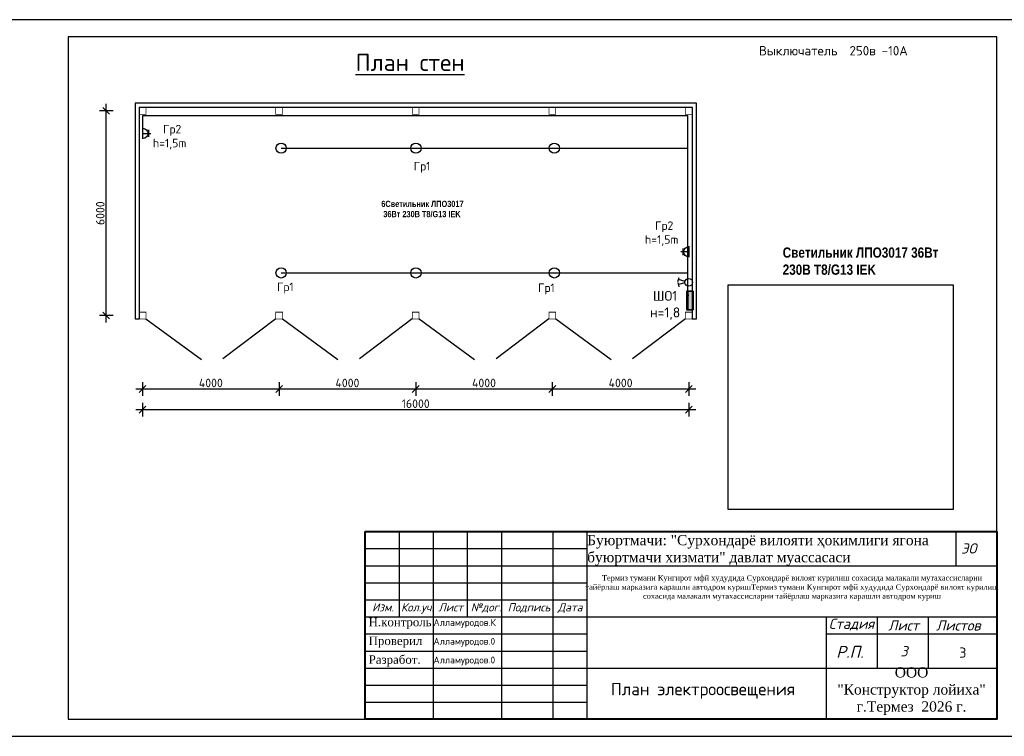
# Model space of a CAD drawing. Header units: millimetres. Extents: x -228268 to 1513407, y -439898 to -137408.
# Tile 32 of 128: x 43848 to 72684, y -227689 to -206689. Entities that reach past the tile are written whole.
import ezdxf

# ---------------------------------------------------------------- set-up
doc = ezdxf.new("R2010")
doc.units = ezdxf.units.MM
doc.layers.add('.', color=7, linetype='Continuous', lineweight=15)
doc.layers.add('Рамка (Sheet frame)', color=7, linetype='Continuous', lineweight=30)
for name, color, linetype in [('7.Гр11', 7, 'Continuous'), ('Слой2', 7, 'Continuous'), ('Штамп опасные', 7, 'Continuous')]:
    doc.layers.add(name, color=color, linetype=linetype)
doc.styles.add('ISOCPEUR', font='isocpeur.ttf', dxfattribs={"height": 5})
doc.styles.add('OOO-Kazar', font='isocpeur.ttf')
doc.styles.get("Standard").update_dxf_attribs({"font": 'isocpeur.ttf'})
doc.styles.add('Standard 1', font='isocpeur.ttf', dxfattribs={"height": 300})
doc.styles.add('V@ler@Live', font='isocpeur.ttf')
doc.styles.add('ViTEXT', font='isocpeur.ttf')
doc.styles.add('Бристоль', font='isocpeui.ttf')
doc.dimstyles.new('1-100', dxfattribs={"dimtxt": 250, "dimasz": 200, "dimexe": 200, "dimexo": 500, "dimgap": 50, "dimtad": 1, "dimdec": 0, "dimdsep": 46, "dimtxsty": 'ViTEXT', "dimblk": 'OBLIQUE', "dimcen": 250, "dimdle": 200, "dimclrd": 256, "dimclre": 256, "dimclrt": 256, "dimadec": 0, "dimazin": 0, "dimtfac": 1, "dimtdec": 0, "dimtmove": 1, "dimatfit": 3, "dimldrblk": 'OBLIQUE', "dimfxl": 200, "dimfxlon": 1, "dimtolj": 1, "dimlwd": -1, "dimlwe": -1, "dimarcsym": 0})
picture_1 = doc.add_image_def('image1.jpg', size_in_pixel=(800, 800))

# ---------------------------------------------------------------- blocks, each defined once
blk = doc.blocks.new('_Oblique')
at = {"color": 0, "linetype": 'ByBlock', "lineweight": -2}
blk.add_line((-0.5, -0.5), (0.5, 0.5), dxfattribs=at)
blk = doc.blocks.new('*D513')
at = {"transparency": 16777216}
for p, q in [((46383, -215560), (46383, -209160)), ((46583, -209360), (46183, -209360)), ((46583, -215360), (46183, -215360))]:
    blk.add_line(p, q, dxfattribs=at)
at = {"layer": 'Defpoints', "color": 0, "transparency": 16777216}
for p in [(46383, -209360), (47346, -209360), (47346, -215360)]:
    blk.add_point(p, dxfattribs=at)
at = {"transparency": 16777216, "xscale": 200, "yscale": 200, "zscale": 200}
for p, rotation in [((46383, -209360), 90), ((46383, -215360), 270)]:
    blk.add_blockref('_Oblique', p, dxfattribs=dict(at, rotation=rotation))
at = {"transparency": 16777216, "insert": (46208, -212360), "char_height": 250, "attachment_point": 5, "rotation": 90, "style": 'ViTEXT'}
blk.add_mtext('\\A1;6000', dxfattribs=at)
blk = doc.blocks.new('*D514')
at = {"transparency": 16777216}
for p, q in [((47446, -217917), (47446, -218317)), ((63446, -217917), (63446, -218317)), ((47246, -218117), (63646, -218117))]:
    blk.add_line(p, q, dxfattribs=at)
at = {"layer": 'Defpoints', "color": 0, "transparency": 16777216}
for p in [(47446, -215460), (63446, -215460), (63446, -218117)]:
    blk.add_point(p, dxfattribs=at)
at = {"transparency": 16777216, "xscale": 200, "yscale": 200, "zscale": 200, "rotation": 180}
blk.add_blockref('_Oblique', (47446, -218117), dxfattribs=at)
at = {"transparency": 16777216, "xscale": 200, "yscale": 200, "zscale": 200}
blk.add_blockref('_Oblique', (63446, -218117), dxfattribs=at)
at = {"transparency": 16777216, "insert": (55446, -217942), "char_height": 250, "attachment_point": 5, "style": 'ViTEXT'}
blk.add_mtext('\\A1;16000', dxfattribs=at)
blk = doc.blocks.new('*D519')
at = {"transparency": 16777216}
for p, q in [((47446, -217310), (47446, -217710)), ((51446, -217310), (51446, -217710)), ((47246, -217510), (51646, -217510))]:
    blk.add_line(p, q, dxfattribs=at)
at = {"layer": 'Defpoints', "color": 0, "transparency": 16777216}
for p in [(47446, -215460), (51446, -215460), (51446, -217510)]:
    blk.add_point(p, dxfattribs=at)
at = {"transparency": 16777216, "xscale": 200, "yscale": 200, "zscale": 200, "rotation": 180}
blk.add_blockref('_Oblique', (47446, -217510), dxfattribs=at)
at = {"transparency": 16777216, "xscale": 200, "yscale": 200, "zscale": 200}
blk.add_blockref('_Oblique', (51446, -217510), dxfattribs=at)
at = {"transparency": 16777216, "insert": (49446, -217335), "char_height": 250, "attachment_point": 5, "style": 'ViTEXT'}
blk.add_mtext('\\A1;4000', dxfattribs=at)
blk = doc.blocks.new('*D520')
at = {"transparency": 16777216}
for p, q in [((51446, -217310), (51446, -217710)), ((55446, -217310), (55446, -217710)), ((51246, -217510), (55646, -217510))]:
    blk.add_line(p, q, dxfattribs=at)
at = {"layer": 'Defpoints', "color": 0, "transparency": 16777216}
for p in [(51446, -215460), (55446, -215460), (55446, -217510)]:
    blk.add_point(p, dxfattribs=at)
at = {"transparency": 16777216, "xscale": 200, "yscale": 200, "zscale": 200, "rotation": 180}
blk.add_blockref('_Oblique', (51446, -217510), dxfattribs=at)
at = {"transparency": 16777216, "xscale": 200, "yscale": 200, "zscale": 200}
blk.add_blockref('_Oblique', (55446, -217510), dxfattribs=at)
at = {"transparency": 16777216, "insert": (53446, -217335), "char_height": 250, "attachment_point": 5, "style": 'ViTEXT'}
blk.add_mtext('\\A1;4000', dxfattribs=at)
blk = doc.blocks.new('*D521')
at = {"transparency": 16777216}
for p, q in [((55446, -217310), (55446, -217710)), ((59446, -217310), (59446, -217710)), ((55246, -217510), (59646, -217510))]:
    blk.add_line(p, q, dxfattribs=at)
at = {"layer": 'Defpoints', "color": 0, "transparency": 16777216}
for p in [(55446, -215460), (59446, -215460), (59446, -217510)]:
    blk.add_point(p, dxfattribs=at)
at = {"transparency": 16777216, "xscale": 200, "yscale": 200, "zscale": 200, "rotation": 180}
blk.add_blockref('_Oblique', (55446, -217510), dxfattribs=at)
at = {"transparency": 16777216, "xscale": 200, "yscale": 200, "zscale": 200}
blk.add_blockref('_Oblique', (59446, -217510), dxfattribs=at)
at = {"transparency": 16777216, "insert": (57446, -217335), "char_height": 250, "attachment_point": 5, "style": 'ViTEXT'}
blk.add_mtext('\\A1;4000', dxfattribs=at)
blk = doc.blocks.new('*D522')
at = {"transparency": 16777216}
for p, q in [((59446, -217310), (59446, -217710)), ((63446, -217310), (63446, -217710)), ((59246, -217510), (63646, -217510))]:
    blk.add_line(p, q, dxfattribs=at)
at = {"layer": 'Defpoints', "color": 0, "transparency": 16777216}
for p in [(59446, -215460), (63446, -215460), (63446, -217510)]:
    blk.add_point(p, dxfattribs=at)
at = {"transparency": 16777216, "xscale": 200, "yscale": 200, "zscale": 200, "rotation": 180}
blk.add_blockref('_Oblique', (59446, -217510), dxfattribs=at)
at = {"transparency": 16777216, "xscale": 200, "yscale": 200, "zscale": 200}
blk.add_blockref('_Oblique', (63446, -217510), dxfattribs=at)
at = {"transparency": 16777216, "insert": (61446, -217335), "char_height": 250, "attachment_point": 5, "style": 'ViTEXT'}
blk.add_mtext('\\A1;4000', dxfattribs=at)
blk = doc.blocks.new('*U290')
at = {"lineweight": 30}
for points in [[(-317, 22), (-279, 146)], [(-108, 26), (-298, 84)], [(-318, -1), (-288, -128)], [(-109, -18), (-303, -65)]]:
    blk.add_lwpolyline(points, dxfattribs=at)
blk.add_circle((0, 0), 111, dxfattribs=at)
blk = doc.blocks.new('*U289')
at = {"layer": '7.Гр11', "linetype": 'Continuous', "lineweight": 30}
for points in [[(111, 159), (111, -159)], [(287, 100), (287, -100)], [(111, 0), (339, 0)]]:
    blk.add_lwpolyline(points, dxfattribs=at)
blk.add_arc((111, 0), 149, 270, 90, dxfattribs=at)
blk = doc.blocks.new('*U288')
at = {"layer": '7.Гр11', "linetype": 'Continuous', "lineweight": 30}
for points in [[(-111, 0), (-339, 0)], [(-287, -100), (-287, 100)], [(-111, -159), (-111, 159)]]:
    blk.add_lwpolyline(points, dxfattribs=at)
blk.add_arc((-111, 0), 149, 90, 270, dxfattribs=at)

msp = doc.modelspace()

# ---------------------------------------------------------------- hatches: boundary and pattern name
at = {"layer": '.'}
h = msp.add_hatch(color=0, dxfattribs=at)
h.dxf.hatch_style = 1
h.paths.add_polyline_path([(63575.6, -214644.8), (63421.2, -214644.8), (63421.2, -215191.8), (63575.6, -215191.8)])

# ---------------------------------------------------------------- linework, layer by layer
at = {"color": 7, "linetype": 'Continuous'}
for p, q in [((53967.2, -221689.3), (72467.2, -221689.3)), ((53967.2, -227189.3), (53967.2, -221689.3)), ((54967.2, -224189.3), (54967.2, -221689.3)), ((55967.2, -227189.3), (55967.2, -221689.3)), ((56967.2, -224189.3), (56967.2, -221689.3)), ((57967.2, -227189.3), (57967.2, -221689.3)), ((59467.2, -227189.3), (59467.2, -221689.3)), ((60467.2, -227189.3), (60467.2, -221689.3)), ((60467.2, -222689.3), (72467.2, -222689.3)), ((53967.2, -223689.3), (60467.2, -223689.3)), ((53967.2, -224189.3), (60467.2, -224189.3)), ((60467.2, -224189.3), (72467.2, -224189.3)), ((67467.2, -224189.3), (67467.2, -227189.3)), ((68967.2, -225689.3), (68967.2, -224189.3)), ((70461.3, -225689.3), (70461.3, -224189.3)), ((67467.2, -224689.3), (72467.2, -224689.3)), ((60467.2, -225689.3), (72467.2, -225689.3))]:
    msp.add_line(p, q, dxfattribs=at)
at = {"color": 7, "ltscale": 2}
msp.add_line((71267.2, -221689.3), (71267.2, -222689.3), dxfattribs=at)
at = {"color": 0, "linetype": 'Continuous', "lineweight": -2}
msp.add_lwpolyline([(43267.2, -206689.3), (43267.2, -227689.3), (72967.2, -227689.3), (72967.2, -206689.3), (43267.2, -206689.3)], dxfattribs=at)
at = {"color": 0, "linetype": 'Continuous', "lineweight": 30}
msp.add_lwpolyline([(45267.2, -207189.3), (45267.2, -227189.3), (72467.2, -227189.3), (72467.2, -207189.3), (45267.2, -207189.3)], dxfattribs=at)
for points in [[(63672.7, -215460.3), (63672.7, -209140.3), (47226.1, -209140.3), (47226.1, -215460.3)], [(63552.7, -215460.3), (63552.7, -209260.3), (47346.1, -209260.3), (47346.1, -215460.3)], [(47226.1, -215460.3), (47346.1, -215460.3)], [(47546.1, -215460.3), (49168.6, -216647.9)], [(51346.1, -215460.3), (49797.9, -216631.9)], [(51546.1, -215460.3), (53168.6, -216647.9)], [(55346.1, -215460.3), (53797.9, -216631.9)], [(55546.1, -215460.3), (57168.6, -216647.9)], [(59346.1, -215460.3), (57797.9, -216631.9)], [(59546.1, -215460.3), (61168.6, -216647.9)], [(59546.1, -215460.3), (61168.6, -216647.9)], [(63346.1, -215460.3), (61797.9, -216631.9)], [(63346.1, -215460.3), (61797.9, -216631.9)], [(63546.1, -215460.3), (63672.7, -215460.3)]]:
    msp.add_lwpolyline(points)
at = {"color": 1, "const_width": 20}
for points in [[(47346.1, -209460.3), (47546.1, -209460.3), (47546.1, -209260.3), (47346.1, -209260.3)], [(51346.1, -209460.3), (51546.1, -209460.3), (51546.1, -209260.3), (51346.1, -209260.3)], [(55346.1, -209460.3), (55546.1, -209460.3), (55546.1, -209260.3), (55346.1, -209260.3)], [(59346.1, -209460.3), (59546.1, -209460.3), (59546.1, -209260.3), (59346.1, -209260.3)], [(63346.1, -209460.3), (63546.1, -209460.3), (63546.1, -209260.3), (63346.1, -209260.3)], [(47346.1, -215460.3), (47546.1, -215460.3), (47546.1, -215260.3), (47346.1, -215260.3)], [(51346.1, -215460.3), (51546.1, -215460.3), (51546.1, -215260.3), (51346.1, -215260.3)], [(55346.1, -215460.3), (55546.1, -215460.3), (55546.1, -215260.3), (55346.1, -215260.3)], [(59346.1, -215460.3), (59546.1, -215460.3), (59546.1, -215260.3), (59346.1, -215260.3)], [(63346.1, -215460.3), (63546.1, -215460.3), (63546.1, -215260.3), (63346.1, -215260.3)]]:
    msp.add_lwpolyline(points, close=True, dxfattribs=at)
at = {"color": 1}
for points in [[(47457.1, -210021.5), (47457.1, -209497.6), (63407.4, -209497.6), (63407.4, -214759.2), (63448.6, -214759.2)], [(51503.1, -210453.6), (63407.4, -210453.6), (63407.4, -214388.2)], [(51503.1, -214109.1), (63407.4, -214109.1)]]:
    msp.add_lwpolyline(points, dxfattribs=at)
at = {"lineweight": 30}
for points in [[(63575.6, -214644.8), (63375.3, -214644.8), (63375.3, -215191.8), (63575.6, -215191.8)], [(63421.2, -214644.8), (63575.6, -214644.8), (63575.6, -215191.8), (63421.2, -215191.8)]]:
    msp.add_lwpolyline(points, close=True, dxfattribs=at)
at = {"lineweight": 40}
msp.add_lwpolyline([(53967.2, -221689.3), (72467.2, -221689.3), (72467.2, -227189.3), (53967.2, -227189.3)], close=True, dxfattribs=at)
at = {"color": 7, "linetype": 'Continuous'}
for points in [[(53967.2, -222189.3), (60467.2, -222189.3)], [(53967.2, -222689.3), (60467.2, -222689.3)], [(53967.2, -223189.3), (60467.2, -223189.3)], [(53967.2, -224689.3), (60467.2, -224689.3)], [(53967.2, -225189.3), (60467.2, -225189.3)], [(53967.2, -225689.3), (60467.2, -225689.3)], [(53967.2, -226189.3), (60467.2, -226189.3)], [(53967.2, -226689.3), (60467.2, -226689.3)]]:
    msp.add_lwpolyline(points, dxfattribs=at)
at = {"color": 5, "lineweight": 30}
for centre in [(51503.1, -210453.6), (55453.4, -210453.6), (59506.1, -210453.6), (51503.1, -214109.1), (55453.4, -214109.1), (59506.1, -214109.1)]:
    msp.add_circle(centre, 150, dxfattribs=at)

# ---------------------------------------------------------------- block references
at = {"lineweight": 25, "xscale": -1}
for name, p in [('*U288', (47346.1, -210021.5)), ('*U289', (63552.7, -213489.9))]:
    msp.add_blockref(name, p, dxfattribs=at)
msp.add_blockref('*U290', (63441.2, -214386.2))

# ---------------------------------------------------------------- texts
at = {"lineweight": 25, "insert": (65501.4, -207599.3), "char_height": 275, "width": 11644.585, "attachment_point": 4, "style": 'V@ler@Live'}
msp.add_mtext('Выключатель  250в -10А', dxfattribs=at)
for s, insert, char_height, width, attachment_point, style in [('{\\LПлан стен }', (55279.9, -207942.1), 500, 5255, 5, 'ViTEXT'), ('\\pxqc;План электроосвещения  ', (60549.2, -226125.6), 361.204, 6621.682, 1, 'ISOCPEUR')]:
    msp.add_mtext(s, dxfattribs=dict(insert=insert, char_height=char_height, width=width, attachment_point=attachment_point, style=style))
at = {"char_height": 250, "attachment_point": 4}
for s, insert, width in [('Гр2', (48048.1, -209930.1), 856.648), ('h=1,5m', (47749, -210333.1), 1242.822), ('Гр1', (55388.6, -211014.2), 856.648), ('Гр2', (62457.9, -212757.9), 856.648), ('h=1,5m', (62158.8, -213160.8), 1242.822), ('Гр1', (51384.3, -214554.6), 856.648), ('Гр1', (59029.7, -214578.4), 856.648)]:
    msp.add_mtext(s, dxfattribs=dict(at, insert=insert, width=width))
at = {"ltscale": 20, "attachment_point": 1, "style": 'Standard 1'}
for s, width, heights, insert, char_height in [('{\\fArial Narrow|b1|i0|c204|p34;6Светильник ЛПО\\fArial Narrow|b1|i0|c0|p34;3017\\fArial Narrow|b1|i0|c204|p34;\\P\\fArial Narrow|b1|i0|c0|p34; 36\\fArial Narrow|b1|i0|c204|p34;Вт \\fArial Narrow|b1|i0|c0|p34;230\\fArial Narrow|b1|i0|c204|p34;В \\fArial Narrow|b1|i0|c0|p34;T8/G13 IEK}', 4120.058, [667.8], (54438.5, -211996.4), 180), ('{\\fArial Narrow|b1|i0|c204|p34;Светильник ЛПО\\fArial Narrow|b1|i0|c0|p34;3017 36\\fArial Narrow|b1|i0|c204|p34;Вт \\fArial Narrow|b1|i0|c0|p34;230\\fArial Narrow|b1|i0|c204|p34;В \\fArial Narrow|b1|i0|c0|p34;T8/G13 IEK}', 4788.805, [1340.5], (66193.3, -213363.8), 300)]:
    msp.add_mtext_dynamic_manual_height_columns(s, width=width, gutter_width=1250, heights=heights, dxfattribs=dict(at, insert=insert, char_height=char_height))
at = {"color": 0, "linetype": 'Continuous', "lineweight": 5, "style": 'OOO-Kazar'}
for s, insert, char_height, attachment_point in [('{\\fISOCPEUR|b0|i1|c204|p34;ЭО}', (71643.2, -222333), 300, 8), ('{\\fISOCPEUR|b0|i1|c204|p34;Изм.}', (54486.5, -223788.9), 240, 2), ('{\\fISOCPEUR|b0|i1|c204|p34;Кол.уч.}', (55498.5, -223788.9), 240, 2), ('{\\fISOCPEUR|b0|i1|c204|p34;Лист}', (56470.6, -223788.9), 240, 2), ('{\\fISOCPEUR|b0|i1|c204|p34;№дог.}', (57506.5, -223788.9), 240, 2), ('{\\fISOCPEUR|b0|i1|c204|p34;Подпись}', (58763.6, -223788.9), 240, 2), ('{\\fISOCPEUR|b0|i1|c204|p34;Дата}', (59968.3, -223788.9), 240, 2), ('{\\fISOCPEUR|b0|i1|c204|p34;Стадия}', (68208.3, -224589.3), 300, 8), ('{\\fISOCPEUR|b0|i1|c204|p34;Лист }', (69732.5, -224589.3), 300, 8), ('{\\fISOCPEUR|b0|i1|c204|p34;Листов }', (71336.5, -224589.3), 300, 8), ('{\\fISOCPEUR|b0|i1|c204|p34;Р.П.}', (68163, -225389.3), 350, 8)]:
    msp.add_mtext(s, dxfattribs=dict(at, insert=insert, char_height=char_height, attachment_point=attachment_point))
at = {"color": 0, "ltscale": 0.1, "insert": (69205.3, -225045.6), "char_height": 300, "attachment_point": 1}
msp.add_mtext_dynamic_manual_height_columns('\\pxqc;{\\fISOCPEUR|b0|i1|c204|p34;3}', width=1088.175, gutter_width=1250, heights=[335.9], dxfattribs=at)
at = {"color": 0, "ltscale": 0.1, "insert": (71361.9, -225087), "char_height": 300, "attachment_point": 1, "style": 'ISOCPEUR'}
msp.add_mtext_dynamic_manual_height_columns('3', width=980.425, gutter_width=1250, heights=[0], dxfattribs=at)
at = {"layer": 'Рамка (Sheet frame)', "color": 7, "lineweight": 15, "insert": (-149158.3, -225607.1), "char_height": 250, "width": 15237.265, "attachment_point": 4, "style": 'Бристоль'}
msp.add_mtext('\\pi6641.54902;Примечание:\\P\\pi0;1. Монтаж {\\C256;пожарных дымовых извещателей выполнить }на расстоянии не более 4 метров от стены.\\P2. {\\C0;При монтаже подвесных потолков предусмотреть доступ к извещателям, для обеспечения обслуживания дымовых извещателей. Крепления всех дымовых извещателей за и под подвесным потолком \\C256;могут быть откорректированы с учетом всех нормативных документов, а также с учётом расположения освещения, вентиляции или других коммуникаций,\\C0; высотную отметку плана смотреть в архитектурно-строительной части проекта.}', dxfattribs=at)
at = {"layer": 'Слой2', "insert": (62749.4, -214850.6), "char_height": 250, "width": 2135.876, "attachment_point": 5}
msp.add_mtext('\\pxt2.9542,4.1375;                                           \\P{\\H1.1667x;ШО1\\Pн=1,8}', dxfattribs=at)
at = {"layer": 'Штамп опасные', "lineweight": 25, "style": 'ViTEXT'}
for s, insert, char_height, width, attachment_point in [('{\\fTimes New Roman|b0|i0|c204|p18;\\C0;Буюртмачи: "Сурхондарё вилояти ҳокимлиги ягона буюртмачи хизмати" давлат муассасаси}', (60467.2, -222239.3), 300, 10000, 4), ('{\\fTimes New Roman|b0|i0|c204|p18;\\C0;Термиз тумани Кунгирот мфй худудида Сурхондарё вилоят курилиш сохасида малакали мутахассисларни тайёрлаш марказига карашли автодром куришТермиз тумани Кунгирот мфй худудида Сурхондарё вилоят курилиш сохасида малакали мутахассисларни тайёрлаш марказига карашли автодром куриш}', (66467.2, -223339.3), 160, 12000, 5), ('{\\fTimes New Roman|b0|i0|c204|p18;\\C0;Н.контроль}', (54067.2, -224380.6), 250, 1800, 4), ('Алламуродов.К', (55967.2, -224380.6), 200, 2000, 4), ('{\\fTimes New Roman|b0|i0|c204|p18;\\C0;Проверил\\Ftxt|c204; }', (54067.2, -224930.6), 250, 1800, 4), ('Алламуродов.0', (55967.2, -224930.6), 200, 2000, 4), ('{\\fTimes New Roman|b0|i0|c204|p18;\\C0;Разработ.}', (54067.2, -225480.6), 250, 1800, 4), ('Алламуродов.0', (55967.2, -225480.6), 200, 2000, 4), ('{\\fTimes New Roman|b0|i0|c204|p18;\\C0;ООО \\P"Конструктор лойиха"\\Pг.Термез  2026 г.\\Ftxt|c204;  }', (69967.2, -226364.3), 300, 5000, 5)]:
    msp.add_mtext(s, dxfattribs=dict(at, insert=insert, char_height=char_height, width=width, attachment_point=attachment_point))

# ---------------------------------------------------------------- dimensions: what is measured, and where the dimension line sits
dim = msp.add_linear_dim(base=(46382.8, -209360.3), p1=(47346.1, -215360.3), p2=(47346.1, -209360.3), angle=90, dimstyle='1-100')
dim.commit()
dim.dimension.update_dxf_attribs({"geometry": '*D513', "text_midpoint": (46207.8, -212360.3)})
for base, p1, p2, picture, middle in [((63446.1, -218116.8), (47446.1, -215460.3), (63446.1, -215460.3), '*D514', (55446.1, -217941.8)), ((51446.1, -217509.8), (47446.1, -215460.3), (51446.1, -215460.3), '*D519', (49446.1, -217334.8)), ((55446.1, -217509.8), (51446.1, -215460.3), (55446.1, -215460.3), '*D520', (53446.1, -217334.8)), ((59446.1, -217509.8), (55446.1, -215460.3), (59446.1, -215460.3), '*D521', (57446.1, -217334.8)), ((63446.1, -217509.8), (59446.1, -215460.3), (63446.1, -215460.3), '*D522', (61446.1, -217334.8))]:
    dim = msp.add_linear_dim(base=base, p1=p1, p2=p2, dimstyle='1-100')
    dim.commit()
    dim.dimension.update_dxf_attribs({"geometry": picture, "text_midpoint": middle})

# ---------------------------------------------------------------- pictures from other files: only their frames are drawn
image = msp.add_image(picture_1, insert=(64597.2, -221046), size_in_units=(6584.9, 6584.9))
image.dxf.flags = 7

doc.saveas('drawing.dxf')
